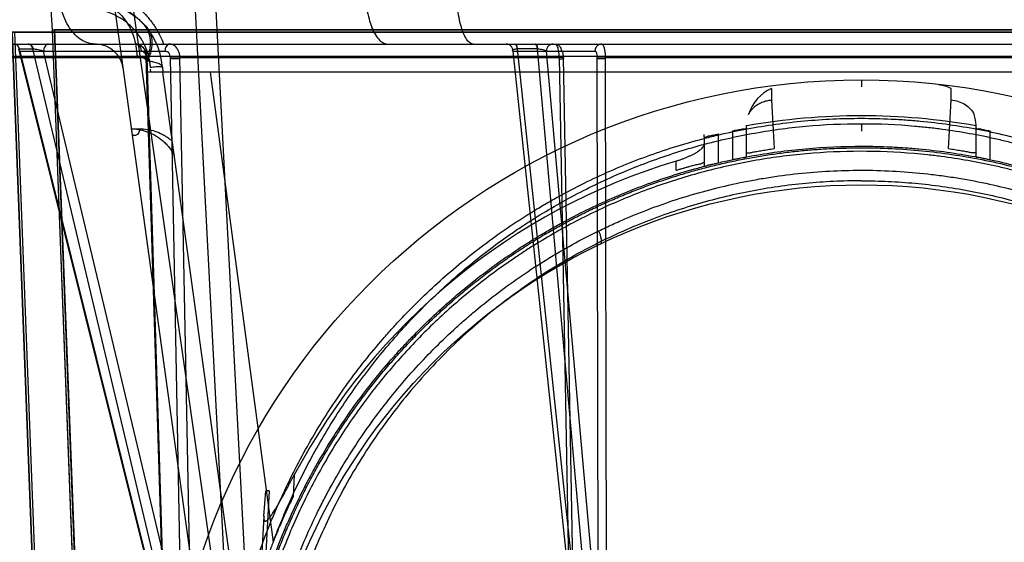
# Model space of a CAD drawing. Header units: millimetres. Extents: x 0 to 297, y 0 to 210.
# Tile 241 of 256: x 58.109 to 58.599, y 159.728 to 159.988. Entities that reach past the tile are written whole.
import ezdxf

# ---------------------------------------------------------------- set-up
doc = ezdxf.new("R2010")
doc.units = ezdxf.units.MM
doc.header["$LTSCALE"] = 16.335
doc.layers.get('0').update_dxf_attribs({"linetype": 'CONTINUOUS'})
for name, color, linetype in [('AXES_REF', 7, 'CONTINUOUS'), ('INTFCLR_1', 7, 'CONTINUOUS'), ('INTFCLR_144815', 7, 'CONTINUOUS'), ('INTFCLR_72935', 7, 'CONTINUOUS')]:
    doc.layers.add(name, color=color, linetype=linetype)

msp = doc.modelspace()

# ---------------------------------------------------------------- linework, layer by layer
at = {"color": 7, "linetype": 'Continuous'}
for radius in [6.78708, 6.7865, 6.74304]:
    msp.add_circle((57.46373, 154.71146), radius, dxfattribs=at)
msp.add_arc((57.46373, 154.71146), 6.72, 278.277129, 261.722871, dxfattribs=at)
at = {"layer": 'AXES_REF', "color": 9, "linetype": 'Continuous'}
msp.add_circle((57.46373, 154.71146), 6.19116, dxfattribs=at)
at = {"layer": 'INTFCLR_1', "color": 6, "linetype": 'Continuous'}
for p, q in [((58.12648, 159.98249), (58.12525, 159.9824)), ((58.12525, 159.98241), (58.13512, 159.72396)), ((58.12648, 159.98248), (58.13636, 159.72401)), ((58.12648, 159.98248), (58.92937, 159.98248)), ((58.14184, 159.03045), (58.10551, 159.98135)), ((58.10551, 159.98135), (58.95034, 159.98135)), ((58.14307, 159.03048), (58.10674, 159.98142))]:
    msp.add_line(p, q, dxfattribs=at)
at = {"layer": 'INTFCLR_1', "color": 9, "linetype": 'Continuous'}
msp.add_circle((58.52793, 159.60446), 0.301, dxfattribs=at)
at = {"layer": 'INTFCLR_1', "color": 6, "linetype": 'Continuous'}
msp.add_arc((58.52793, 160.01046), 0.40365, 172.3705, 183.9852, dxfattribs=at)
at = {"layer": 'INTFCLR_1', "color": 9, "linetype": 'Continuous'}
for points, knots in [([(58.3973, 159.88257), (58.39956, 159.88367), (58.40412, 159.88582), (58.41336, 159.8899), (58.42989, 159.89645), (58.44943, 159.90251), (58.46694, 159.9065), (58.47586, 159.90816), (58.48101, 159.90902), (58.49392, 159.91099), (58.51601, 159.91304), (58.54212, 159.91271), (58.559, 159.91117), (58.56679, 159.91019), (58.57198, 159.90947), (58.58603, 159.90724), (58.60856, 159.90215), (58.63038, 159.89479), (58.64328, 159.88951), (58.64792, 159.8875), (58.65479, 159.88443), (58.66924, 159.87742), (58.69042, 159.86514), (58.71014, 159.85099), (58.72217, 159.84099), (58.72757, 159.83623), (58.73112, 159.83301), (58.74064, 159.8241), (58.75527, 159.8087), (58.77277, 159.7865), (58.7856, 159.76673), (58.79365, 159.75224), (58.798, 159.74371), (58.8043, 159.73064), (58.81269, 159.71026), (58.8199, 159.68663), (58.82351, 159.67077), (58.82499, 159.66325), (58.82592, 159.65816), (58.82824, 159.64401), (58.83007, 159.62572), (58.83053, 159.60729), (58.8304, 159.59797), (58.83023, 159.5926), (58.82962, 159.57931), (58.82785, 159.56216), (58.82456, 159.54397), (58.82259, 159.53502), (58.82137, 159.52993), (58.81946, 159.52239), (58.81629, 159.5113), (58.80979, 159.4922), (58.80201, 159.47381), (58.79413, 159.45838), (58.78936, 159.4498), (58.78198, 159.43726), (58.76991, 159.41922), (58.75166, 159.39683), (58.73646, 159.3814), (58.72571, 159.3717), (58.71834, 159.36537), (58.705, 159.35472), (58.6847, 159.34079), (58.66739, 159.33126), (58.65845, 159.3269)], [0, 0, 0, 0, 0.007849, 0.015756, 0.031597, 0.063481, 0.079626, 0.08777, 0.091863, 0.095966, 0.128601, 0.161144, 0.1775, 0.181606, 0.185715, 0.19389, 0.226106, 0.257861, 0.265773, 0.269729, 0.273679, 0.289316, 0.319969, 0.350132, 0.365145, 0.368898, 0.372652, 0.380132, 0.4097, 0.43901, 0.468442, 0.483336, 0.490852, 0.498397, 0.528733, 0.55969, 0.575573, 0.5796, 0.583649, 0.591766, 0.624461, 0.641049, 0.649425, 0.653635, 0.657838, 0.691042, 0.707462, 0.715648, 0.719738, 0.723825, 0.739972, 0.755825, 0.786932, 0.802323, 0.810003, 0.817649, 0.847851, 0.877797, 0.907903, 0.915501, 0.923101, 0.938303, 0.968875, 1, 1, 1, 1]), ([(58.65845, 159.3269), (58.64937, 159.32248), (58.63066, 159.3145), (58.60627, 159.30693), (58.58999, 159.30323), (58.58233, 159.30175), (58.5772, 159.30083), (58.56307, 159.29858), (58.53971, 159.29642), (58.51624, 159.29672), (58.50192, 159.29785), (58.4967, 159.29837), (58.48891, 159.29925), (58.47227, 159.30167), (58.44718, 159.30737), (58.42653, 159.31435), (58.41472, 159.31912), (58.41005, 159.32108), (58.402, 159.32463), (58.38639, 159.33223), (58.36512, 159.34462), (58.34723, 159.35751), (58.33685, 159.36598), (58.33314, 159.36913), (58.32766, 159.37389), (58.31617, 159.38447), (58.29973, 159.40192), (58.28202, 159.42465), (58.271, 159.44191), (58.26502, 159.45246), (58.26265, 159.45676), (58.25862, 159.46439), (58.25105, 159.48004), (58.24365, 159.49867), (58.23755, 159.51801), (58.23227, 159.53813), (58.22752, 159.56408), (58.22573, 159.58653), (58.22543, 159.59983), (58.22537, 159.6052), (58.22546, 159.6145), (58.22634, 159.63285), (58.22858, 159.65101), (58.2312, 159.66503), (58.23224, 159.67006), (58.23387, 159.6775), (58.23662, 159.68846), (58.24094, 159.70272), (58.24748, 159.7211), (58.25427, 159.73666), (58.26082, 159.74954), (58.26535, 159.75796), (58.2737, 159.77227), (58.28695, 159.79177), (58.30493, 159.81362), (58.31992, 159.82873), (58.32965, 159.83745), (58.33328, 159.84059), (58.3388, 159.84526), (58.35111, 159.85504), (58.37126, 159.86882), (58.38844, 159.87826), (58.3973, 159.88257)], [0, 0, 0, 0, 0.031606, 0.063541, 0.079757, 0.083844, 0.087932, 0.096091, 0.128599, 0.161199, 0.16941, 0.173526, 0.177634, 0.193938, 0.226105, 0.258014, 0.262001, 0.265973, 0.273871, 0.289503, 0.320291, 0.350775, 0.358393, 0.362204, 0.366006, 0.381117, 0.411045, 0.440926, 0.47118, 0.475013, 0.478858, 0.486558, 0.501998, 0.53324, 0.549182, 0.565432, 0.598332, 0.631573, 0.635773, 0.63998, 0.648349, 0.664897, 0.697432, 0.705494, 0.709518, 0.713525, 0.729332, 0.744851, 0.760155, 0.790361, 0.797875, 0.805379, 0.820265, 0.849707, 0.879054, 0.908684, 0.916183, 0.91995, 0.923718, 0.938799, 0.96913, 1, 1, 1, 1]), ([(58.39803, 159.87599), (58.39872, 159.87633), (58.39861, 159.87935), (58.39791, 159.8812), (58.3973, 159.88257)], [0, 0, 0, 0, 0.339207, 1, 1, 1, 1])]:
    msp.add_open_spline(points, degree=3, knots=knots, dxfattribs=at)
at = {"layer": 'INTFCLR_144815', "color": 9, "linetype": 'Continuous'}
for p, q in [((58.08611, 160.5484), (58.21305, 159.66084)), ((58.20925, 159.61148), (58.14495, 160.07741)), ((57.94491, 159.97546), (59.09952, 159.97546)), ((58.10859, 159.97307), (58.18101, 159.68311)), ((58.10859, 159.97307), (58.11574, 159.97307)), ((58.10917, 159.972), (58.18105, 159.68419)), ((58.10917, 159.972), (58.18145, 159.972)), ((58.1847, 159.68311), (58.11574, 159.97307)), ((58.11574, 159.97307), (58.1158, 159.97307)), ((58.18951, 159.68419), (58.12107, 159.972)), ((58.35456, 159.972), (58.38501, 159.68419)), ((58.35456, 159.972), (58.39538, 159.972)), ((58.35663, 159.97307), (58.35671, 159.97307)), ((58.35671, 159.97307), (58.38739, 159.68311)), ((58.36681, 159.97307), (58.35671, 159.97307)), ((58.39257, 159.68311), (58.36673, 159.97307)), ((58.39688, 159.68419), (58.37124, 159.972)), ((58.05288, 159.96871), (58.17236, 159.96871)), ((58.07387, 159.96945), (58.98198, 159.96945)), ((58.18105, 159.68419), (58.17213, 159.96862)), ((58.17236, 159.96871), (58.18193, 159.66322)), ((58.18398, 159.96862), (58.18951, 159.68419)), ((58.19482, 159.66322), (58.18887, 159.96871)), ((58.18887, 159.96871), (58.37751, 159.96871)), ((58.37751, 159.96871), (58.38314, 159.66322)), ((58.38501, 159.68419), (58.37975, 159.96862)), ((58.39637, 159.96862), (58.39688, 159.68419)), ((58.40122, 159.66322), (58.40065, 159.96871)), ((58.40065, 159.96871), (58.62296, 159.96871)), ((58.17439, 159.96146), (58.17428, 159.96301)), ((58.1802, 159.96391), (58.18037, 159.96146)), ((58.20402, 159.96146), (58.23529, 159.7277)), ((58.52793, 159.95763), (58.52793, 159.95419)), ((58.22231, 159.65759), (58.18107, 159.95645)), ((58.48329, 159.95343), (58.48327, 159.94769)), ((58.48957, 159.95512), (58.48952, 159.95512)), ((58.56633, 159.95512), (58.56628, 159.95512)), ((58.57258, 159.94769), (58.57256, 159.95343)), ((58.16483, 159.93334), (58.16894, 159.93334)), ((58.4708, 159.9195), (58.4708, 159.93509)), ((58.52793, 159.93563), (58.52793, 159.93219)), ((58.58506, 159.9195), (58.58506, 159.93509)), ((58.16642, 159.92996), (58.1653, 159.92996)), ((58.4498, 159.92929), (58.4498, 159.91486)), ((58.4568, 159.91645), (58.4568, 159.93081)), ((58.4638, 159.93229), (58.4638, 159.918)), ((58.59206, 159.918), (58.59206, 159.93229)), ((58.4358, 159.91269), (58.4358, 159.9173)), ((58.2458, 159.76123), (58.24524, 159.75045)), ((58.22919, 159.71057), (58.23073, 159.74062))]:
    msp.add_line(p, q, dxfattribs=at)
at = {"layer": 'INTFCLR_144815', "color": 6, "linetype": 'Continuous'}
for p, q in [((58.19247, 160.0683), (58.21643, 159.61119)), ((58.22693, 159.61146), (58.20293, 160.0694)), ((58.17276, 159.96146), (58.17236, 159.96717)), ((58.8831, 159.96146), (58.17275, 159.96146)), ((58.18107, 159.95645), (58.18037, 159.96146)), ((58.18107, 159.95645), (58.18037, 159.96146)), ((58.4708, 159.93509), (58.47086, 159.93513)), ((58.47086, 159.93513), (58.47091, 159.93481)), ((58.58494, 159.93481), (58.585, 159.93513)), ((58.585, 159.93513), (58.58506, 159.93509)), ((58.4498, 159.92929), (58.4498, 159.93055)), ((58.23072, 159.74061), (58.23164, 159.75337)), ((58.23327, 159.75336), (58.23109, 159.7109)), ((58.23327, 159.75336), (58.23218, 159.75336))]:
    msp.add_line(p, q, dxfattribs=at)
at = {"layer": 'INTFCLR_144815', "color": 7, "linetype": 'Continuous'}
for p, q in [((58.17213, 159.96862), (58.17323, 159.96869)), ((58.18398, 159.96862), (58.18887, 159.96871)), ((58.37988, 159.96871), (58.37751, 159.96871)), ((58.39637, 159.96862), (58.40065, 159.96871)), ((58.16523, 159.93042), (58.16483, 159.93334))]:
    msp.add_line(p, q, dxfattribs=at)
at = {"layer": 'INTFCLR_144815', "color": 9, "linetype": 'Continuous'}
msp.add_circle((58.52793, 159.61146), 0.34617, dxfattribs=at)
for centre, radius, start, end in [((58.14529, 159.96146), 0.035, 4, 90), ((58.14682, 159.96146), 0.014, 7.857, 87.6501), ((63.60227, 160.20209), 5.12532, 182.84506, 183.1163), ((53.4153, 160.20407), 5.16366, 356.88483, 357.15406)]:
    msp.add_arc(centre, radius, start, end, dxfattribs=at)
at = {"layer": 'INTFCLR_144815', "color": 6, "linetype": 'Continuous'}
for centre, radius, start, end in [((58.14633, 159.94946), 0.02602, 87.656, 89.9977), ((58.14682, 159.96146), 0.014, 87.6501, 90), ((58.49184, 159.93424), 0.021, 114.0066, 162.8802), ((58.56399, 159.93421), 0.02104, 65.9691, 83.619), ((58.52793, 159.61146), 0.32834, 80, 100), ((58.56396, 159.93423), 0.02106, 2.4512, 17.1015), ((58.52793, 159.61146), 0.31941, 106.7642, 152.0393)]:
    msp.add_arc(centre, radius, start, end, dxfattribs=at)
at = {"layer": 'INTFCLR_144815', "color": 9, "linetype": 'Continuous'}
for points, knots in [([(58.14633, 159.97547), (58.14537, 159.97551), (58.14319, 159.97587), (58.13989, 159.97735), (58.13662, 159.97998), (58.13373, 159.98361), (58.1314, 159.98803), (58.12973, 159.99295), (58.1289, 159.99726), (58.12858, 160.00069), (58.12852, 160.00239), (58.12851, 160.00322)], [0, 0, 0, 0, 0.079538, 0.182374, 0.297829, 0.426572, 0.566343, 0.7124, 0.858816, 0.930373, 1, 1, 1, 1]), ([(58.28109, 160.00322), (58.2811, 160.00153), (58.28124, 159.9981), (58.28183, 159.99301), (58.28285, 159.98812), (58.28427, 159.98374), (58.28601, 159.98014), (58.28799, 159.97748), (58.29014, 159.97585), (58.2917, 159.97546), (58.2924, 159.97546)], [0, 0, 0, 0, 0.158524, 0.321373, 0.4802, 0.626154, 0.751966, 0.854103, 0.934344, 1, 1, 1, 1]), ([(58.33488, 159.97546), (58.33436, 159.97546), (58.33315, 159.97589), (58.33162, 159.97749), (58.33021, 159.98002), (58.32895, 159.98345), (58.32791, 159.98765), (58.32714, 159.99235), (58.32667, 159.99729), (58.32654, 160.00062), (58.32652, 160.00227)], [0, 0, 0, 0, 0.052738, 0.123447, 0.22088, 0.346169, 0.495419, 0.660375, 0.831639, 1, 1, 1, 1]), ([(58.15443, 160.00115), (58.15661, 160.00042), (58.15983, 159.99903), (58.16337, 159.99696), (58.16537, 159.99562), (58.16686, 159.99452), (58.16831, 159.99335), (58.17019, 159.99169), (58.17244, 159.98941), (58.1745, 159.98692), (58.17603, 159.98478), (58.17827, 159.98129), (58.17979, 159.97811), (58.18074, 159.97546)], [0, 0, 0, 0, 0.181299, 0.275129, 0.323142, 0.3717, 0.420784, 0.470221, 0.570269, 0.672644, 0.725012, 0.777789, 1, 1, 1, 1]), ([(58.17423, 159.96378), (58.17418, 159.96442), (58.17406, 159.96568), (58.17365, 159.96814), (58.1729, 159.97109), (58.17183, 159.97389), (58.17082, 159.97598), (58.16974, 159.97793), (58.16854, 159.97975), (58.16723, 159.98144), (58.16588, 159.983), (58.16412, 159.98477), (58.16188, 159.98664), (58.15956, 159.98824), (58.15643, 159.99002), (58.15242, 159.99167), (58.1475, 159.99284), (58.14421, 159.99308), (58.14258, 159.99309)], [0, 0, 0, 0, 0.04033, 0.080241, 0.157625, 0.232507, 0.26902, 0.304553, 0.373277, 0.40673, 0.439699, 0.503437, 0.564616, 0.623916, 0.681724, 0.791749, 0.896944, 1, 1, 1, 1]), ([(58.14529, 159.99646), (58.14662, 159.99646), (58.14939, 159.99615), (58.15349, 159.99468), (58.15741, 159.99216), (58.16091, 159.98865), (58.16377, 159.98435), (58.16585, 159.97954), (58.16712, 159.97451), (58.16745, 159.97111), (58.1675, 159.96945)], [0, 0, 0, 0, 0.103625, 0.215251, 0.335469, 0.463759, 0.598053, 0.734908, 0.870215, 1, 1, 1, 1]), ([(58.10917, 159.972), (58.10917, 159.97243), (58.10905, 159.97329), (58.10848, 159.97469), (58.10744, 159.97546), (58.10678, 159.97546)], [0, 0, 0, 0, 0.284197, 0.56811, 1, 1, 1, 1]), ([(58.11574, 159.97307), (58.11566, 159.9734), (58.11528, 159.9745), (58.11415, 159.97546), (58.11331, 159.97546)], [0, 0, 0, 0, 0.285068, 1, 1, 1, 1]), ([(58.11343, 159.97546), (58.11396, 159.97546), (58.11514, 159.97485), (58.11565, 159.97371), (58.1158, 159.97307)], [0, 0, 0, 0, 0.450245, 1, 1, 1, 1]), ([(58.1158, 159.97307), (58.11618, 159.97307), (58.11703, 159.973), (58.11836, 159.97277), (58.11974, 159.97244), (58.12064, 159.97215), (58.12107, 159.972)], [0, 0, 0, 0, 0.211063, 0.473065, 0.749116, 1, 1, 1, 1]), ([(58.12345, 159.97546), (58.12315, 159.97546), (58.12247, 159.97526), (58.12168, 159.97444), (58.12118, 159.97329), (58.12107, 159.97243), (58.12107, 159.972)], [0, 0, 0, 0, 0.197087, 0.439318, 0.719519, 1, 1, 1, 1]), ([(58.16716, 159.97546), (58.16782, 159.97546), (58.16924, 159.97441), (58.16955, 159.97285), (58.16955, 159.972)], [0, 0, 0, 0, 0.434497, 1, 1, 1, 1]), ([(58.17213, 159.96862), (58.17214, 159.96878), (58.17211, 159.9693), (58.17194, 159.97021), (58.17129, 159.97147), (58.1702, 159.97205), (58.16955, 159.972)], [0, 0, 0, 0, 0.102408, 0.33664, 0.583027, 1, 1, 1, 1]), ([(58.18383, 159.97546), (58.18318, 159.97546), (58.18175, 159.97441), (58.18145, 159.97285), (58.18145, 159.972)], [0, 0, 0, 0, 0.434497, 1, 1, 1, 1]), ([(58.18145, 159.972), (58.18209, 159.97205), (58.18318, 159.97147), (58.18388, 159.97007), (58.18401, 159.96914), (58.18398, 159.96862)], [0, 0, 0, 0, 0.41707, 0.663384, 1, 1, 1, 1]), ([(58.35456, 159.972), (58.35456, 159.97243), (58.35439, 159.97333), (58.35364, 159.97451), (58.35251, 159.97529), (58.35163, 159.97546), (58.35121, 159.97546)], [0, 0, 0, 0, 0.245187, 0.507267, 0.764763, 1, 1, 1, 1]), ([(58.35456, 159.972), (58.35445, 159.9721), (58.35423, 159.97244), (58.35479, 159.97288), (58.35557, 159.97302), (58.35624, 159.97307), (58.35663, 159.97307)], [0, 0, 0, 0, 0.158006, 0.31999, 0.603717, 1, 1, 1, 1]), ([(58.35557, 159.97546), (58.35588, 159.97546), (58.35646, 159.97447), (58.35656, 159.97366), (58.35663, 159.97307)], [0, 0, 0, 0, 0.342406, 1, 1, 1, 1]), ([(58.35574, 159.97546), (58.35604, 159.97546), (58.35656, 159.97444), (58.35665, 159.97366), (58.35671, 159.97307)], [0, 0, 0, 0, 0.33465, 1, 1, 1, 1]), ([(58.36673, 159.97307), (58.3667, 159.97339), (58.36658, 159.97409), (58.36639, 159.97492), (58.36595, 159.97546), (58.36576, 159.97546)], [0, 0, 0, 0, 0.355763, 0.780934, 1, 1, 1, 1]), ([(58.36592, 159.97546), (58.36621, 159.97546), (58.36667, 159.9744), (58.36676, 159.97366), (58.36681, 159.97307)], [0, 0, 0, 0, 0.326934, 1, 1, 1, 1]), ([(58.36681, 159.97307), (58.36726, 159.97307), (58.36816, 159.97302), (58.36965, 159.97274), (58.37077, 159.97244), (58.37124, 159.972)], [0, 0, 0, 0, 0.293341, 0.582147, 1, 1, 1, 1]), ([(58.37458, 159.97546), (58.37417, 159.97546), (58.37329, 159.97529), (58.37215, 159.97451), (58.37141, 159.97333), (58.37124, 159.97243), (58.37124, 159.972)], [0, 0, 0, 0, 0.235237, 0.492733, 0.754813, 1, 1, 1, 1]), ([(58.37535, 159.97546), (58.37599, 159.97546), (58.37712, 159.97511), (58.37836, 159.97381), (58.37869, 159.97266), (58.3787, 159.972)], [0, 0, 0, 0, 0.361168, 0.625122, 1, 1, 1, 1]), ([(58.37975, 159.96862), (58.37975, 159.96878), (58.37974, 159.9693), (58.37963, 159.97031), (58.37951, 159.97129), (58.37893, 159.97204), (58.3787, 159.972)], [0, 0, 0, 0, 0.129478, 0.420763, 0.808584, 1, 1, 1, 1]), ([(58.39872, 159.97546), (58.39809, 159.97546), (58.39696, 159.97511), (58.39572, 159.97381), (58.39538, 159.97266), (58.39538, 159.972)], [0, 0, 0, 0, 0.361168, 0.625122, 1, 1, 1, 1]), ([(58.39538, 159.972), (58.39587, 159.9721), (58.39636, 159.97026), (58.39639, 159.96932), (58.39637, 159.96862)], [0, 0, 0, 0, 0.419664, 1, 1, 1, 1]), ([(58.1802, 159.96391), (58.18018, 159.96427), (58.17958, 159.96511), (58.17798, 159.96589), (58.17611, 159.96646), (58.17414, 159.96688), (58.17299, 159.96707), (58.17237, 159.96717)], [0, 0, 0, 0, 0.123359, 0.315974, 0.603009, 0.786483, 1, 1, 1, 1]), ([(58.1802, 159.96391), (58.1802, 159.96396), (58.17999, 159.96405), (58.17932, 159.96414), (58.1782, 159.96416), (58.17639, 159.96407), (58.17511, 159.96395), (58.17423, 159.96378)], [0, 0, 0, 0, 0.024884, 0.089672, 0.368033, 0.55394, 1, 1, 1, 1]), ([(58.47177, 159.94042), (58.47205, 159.94102), (58.47281, 159.94228), (58.47434, 159.94399), (58.4763, 159.94547), (58.47852, 159.94661), (58.48087, 159.94736), (58.48247, 159.94762), (58.48327, 159.94769)], [0, 0, 0, 0, 0.140584, 0.307933, 0.481444, 0.657486, 0.831739, 1, 1, 1, 1]), ([(58.57258, 159.94769), (58.57383, 159.94758), (58.57627, 159.94708), (58.57959, 159.94554), (58.58231, 159.94331), (58.58361, 159.94142), (58.58409, 159.94042)], [0, 0, 0, 0, 0.264918, 0.521799, 0.767006, 1, 1, 1, 1]), ([(58.21305, 159.66084), (58.2145, 159.67056), (58.21824, 159.68978), (58.22498, 159.71327), (58.23074, 159.72929), (58.23432, 159.7383), (58.23992, 159.75156), (58.24932, 159.77083), (58.26395, 159.79523), (58.27781, 159.81437), (58.28836, 159.8271), (58.29463, 159.83418), (58.30422, 159.84455), (58.31941, 159.85927), (58.34133, 159.87707), (58.35893, 159.88893), (58.37112, 159.8962), (58.37938, 159.90087), (58.39409, 159.90855), (58.41585, 159.9181), (58.43618, 159.92489), (58.45002, 159.92864), (58.45937, 159.93095), (58.47581, 159.93441), (58.49945, 159.93768), (58.51848, 159.93855), (58.52793, 159.93855)], [0, 0, 0, 0, 0.064426, 0.128242, 0.160098, 0.176021, 0.191864, 0.254501, 0.316439, 0.378242, 0.409273, 0.424813, 0.440302, 0.501895, 0.563365, 0.625276, 0.640878, 0.656453, 0.687531, 0.749625, 0.812119, 0.827878, 0.843702, 0.875273, 0.938053, 1, 1, 1, 1]), ([(58.52793, 159.93855), (58.53286, 159.93855), (58.54022, 159.93837), (58.54999, 159.93779), (58.56438, 159.9366), (58.58573, 159.93357), (58.61356, 159.92696), (58.63609, 159.91938), (58.65144, 159.91303), (58.66012, 159.90908), (58.67292, 159.9029), (58.69149, 159.89262), (58.71485, 159.87682), (58.73305, 159.86201), (58.74509, 159.85082), (58.75178, 159.84417), (58.7616, 159.83399), (58.77547, 159.81794), (58.79208, 159.79496), (58.80303, 159.77666), (58.8097, 159.76401), (58.814, 159.75541), (58.82102, 159.74013), (58.82963, 159.71762), (58.83764, 159.68966), (58.84135, 159.67053), (58.8428, 159.66084)], [0, 0, 0, 0, 0.03239, 0.048245, 0.064148, 0.127132, 0.189417, 0.251554, 0.282743, 0.298396, 0.314048, 0.376005, 0.437399, 0.498787, 0.529659, 0.54517, 0.560677, 0.62241, 0.68413, 0.746399, 0.762126, 0.777913, 0.809431, 0.872401, 0.935743, 1, 1, 1, 1]), ([(58.16483, 159.93334), (58.16595, 159.93331), (58.16775, 159.93314), (58.17018, 159.93265), (58.1728, 159.93189), (58.17503, 159.93092), (58.17685, 159.9299), (58.17807, 159.92914), (58.17956, 159.92808), (58.18124, 159.92662), (58.18282, 159.92499), (58.18426, 159.92318), (58.18533, 159.92156), (58.18589, 159.92055), (58.18607, 159.92021)], [0, 0, 0, 0, 0.128923, 0.205901, 0.283749, 0.442015, 0.48262, 0.523765, 0.606886, 0.691436, 0.778181, 0.866755, 0.956751, 1, 1, 1, 1]), ([(58.16894, 159.93334), (58.16892, 159.93271), (58.16868, 159.93165), (58.1678, 159.93037), (58.16691, 159.92996), (58.16642, 159.92996)], [0, 0, 0, 0, 0.417025, 0.681746, 1, 1, 1, 1]), ([(58.16894, 159.93334), (58.1702, 159.93334), (58.17276, 159.93314), (58.17655, 159.93222), (58.1796, 159.93094), (58.18195, 159.92958), (58.18361, 159.92842), (58.18464, 159.92756), (58.18511, 159.92714)], [0, 0, 0, 0, 0.215068, 0.43304, 0.657044, 0.773439, 0.893114, 1, 1, 1, 1]), ([(58.23529, 159.7277), (58.23645, 159.73083), (58.24089, 159.74227), (58.24961, 159.76148), (58.26249, 159.78468), (58.27346, 159.80116), (58.28131, 159.81173), (58.28667, 159.81866), (58.29638, 159.83044), (58.31122, 159.84636), (58.33052, 159.86394), (58.34607, 159.87591), (58.35598, 159.88274), (58.35965, 159.88518), (58.3652, 159.88879), (58.3774, 159.89628), (58.39689, 159.9066), (58.42134, 159.91696), (58.44252, 159.92385), (58.45775, 159.92771), (58.46662, 159.92964), (58.48, 159.93225), (58.50041, 159.93505), (58.51871, 159.93588), (58.52793, 159.93588)], [0, 0, 0, 0, 0.026223, 0.096302, 0.165434, 0.234257, 0.251492, 0.268744, 0.303087, 0.37127, 0.43931, 0.507805, 0.525077, 0.533742, 0.542423, 0.577059, 0.646086, 0.715279, 0.785218, 0.820669, 0.838552, 0.85646, 0.927636, 1, 1, 1, 1]), ([(58.52793, 159.93588), (58.53682, 159.93588), (58.54801, 159.93539), (58.56141, 159.93405), (58.5705, 159.93294), (58.5818, 159.93116), (58.59299, 159.92888), (58.60185, 159.92676), (58.61494, 159.92332), (58.63411, 159.91712), (58.65869, 159.90673), (58.67825, 159.8964), (58.69143, 159.88832), (58.69881, 159.88347), (58.70965, 159.876), (58.72523, 159.86402), (58.74459, 159.84641), (58.75796, 159.83206), (58.7664, 159.82204), (58.77191, 159.81521), (58.78118, 159.80298), (58.79336, 159.78469), (58.80623, 159.76151), (58.81495, 159.74229), (58.8194, 159.73085), (58.82057, 159.7277)], [0, 0, 0, 0, 0.0698, 0.087735, 0.10573, 0.141645, 0.177456, 0.195346, 0.213191, 0.283663, 0.353204, 0.422411, 0.457078, 0.474442, 0.491743, 0.560367, 0.628555, 0.696912, 0.714103, 0.731351, 0.765807, 0.834557, 0.903623, 0.97364, 1, 1, 1, 1]), ([(58.16642, 159.92996), (58.16632, 159.92996), (58.16587, 159.93001), (58.16546, 159.93029), (58.16522, 159.93054)], [0, 0, 0, 0, 0.222021, 1, 1, 1, 1]), ([(58.21982, 159.65884), (58.22124, 159.66814), (58.22489, 159.68654), (58.23148, 159.70902), (58.23711, 159.72435), (58.24061, 159.73298), (58.24609, 159.74567), (58.2553, 159.76413), (58.26961, 159.78748), (58.28316, 159.80579), (58.29347, 159.81797), (58.29961, 159.82475), (58.309, 159.83468), (58.32388, 159.84878), (58.34533, 159.86582), (58.36253, 159.87717), (58.37446, 159.88412), (58.38254, 159.8886), (58.39694, 159.89595), (58.41825, 159.9051), (58.43813, 159.91159), (58.45167, 159.91519), (58.46083, 159.9174), (58.47693, 159.92071), (58.50019, 159.92386), (58.52364, 159.92489), (58.54008, 159.9245), (58.54952, 159.92395), (58.56361, 159.9228), (58.58449, 159.91991), (58.61173, 159.91358), (58.63378, 159.90632), (58.64881, 159.90023), (58.65731, 159.89646), (58.66983, 159.89055), (58.68799, 159.88071), (58.71085, 159.86558), (58.72866, 159.8514), (58.74045, 159.84068), (58.74701, 159.83431), (58.75661, 159.82458), (58.77017, 159.80922), (58.78641, 159.78722), (58.79714, 159.76969), (58.80367, 159.75758), (58.80787, 159.74935), (58.81473, 159.73473), (58.82315, 159.7132), (58.83099, 159.68643), (58.83462, 159.66811), (58.83603, 159.65884)], [0, 0, 0, 0, 0.031846, 0.063419, 0.079193, 0.087082, 0.094934, 0.126006, 0.156782, 0.187545, 0.203014, 0.210766, 0.218496, 0.249275, 0.280052, 0.311108, 0.318944, 0.32677, 0.342393, 0.373648, 0.405146, 0.413094, 0.421077, 0.43701, 0.468709, 0.500417, 0.516361, 0.524369, 0.532401, 0.564203, 0.595628, 0.626945, 0.642649, 0.650526, 0.658399, 0.689535, 0.72033, 0.751066, 0.766501, 0.774249, 0.781992, 0.812779, 0.843501, 0.874441, 0.882247, 0.89008, 0.905708, 0.936899, 0.968238, 1, 1, 1, 1]), ([(58.82742, 159.68664), (58.8257, 159.69357), (58.82315, 159.70256), (58.8195, 159.71351), (58.81655, 159.72176), (58.81102, 159.73584), (58.80195, 159.75527), (58.78929, 159.77744), (58.77731, 159.79493), (58.76819, 159.80663), (58.76277, 159.81317), (58.75446, 159.82277), (58.74128, 159.8365), (58.72223, 159.85336), (58.7069, 159.86482), (58.69623, 159.87195), (58.68896, 159.8766), (58.67598, 159.88434), (58.6567, 159.89423), (58.6325, 159.90418), (58.61363, 159.9101), (58.60075, 159.91339), (58.59201, 159.91542), (58.58099, 159.91761), (58.56986, 159.91931), (58.56091, 159.92038), (58.54753, 159.92167), (58.52742, 159.92252), (58.50065, 159.9213), (58.48072, 159.91865), (58.46754, 159.91616), (58.4588, 159.9143), (58.44381, 159.91061), (58.42296, 159.90403), (58.39888, 159.89411), (58.37968, 159.88423), (58.36765, 159.87705), (58.36219, 159.87359), (58.35857, 159.87125), (58.34883, 159.86472), (58.33353, 159.85328), (58.31452, 159.83646), (58.29991, 159.82122), (58.29035, 159.80994), (58.28506, 159.8033), (58.27735, 159.79319), (58.26656, 159.77744), (58.25389, 159.75524), (58.24482, 159.7358), (58.23928, 159.72171), (58.23634, 159.71346), (58.2327, 159.70253), (58.23015, 159.69356), (58.22843, 159.68664)], [0, 0, 0, 0, 0.026093, 0.034146, 0.042179, 0.05809, 0.089433, 0.12041, 0.151311, 0.166824, 0.174596, 0.182348, 0.213215, 0.244081, 0.275218, 0.28308, 0.290975, 0.30675, 0.338294, 0.37005, 0.402286, 0.410455, 0.418648, 0.435055, 0.451517, 0.459767, 0.467991, 0.500666, 0.533194, 0.565823, 0.574028, 0.582219, 0.598451, 0.630441, 0.662038, 0.693498, 0.709258, 0.713205, 0.717144, 0.724993, 0.756071, 0.786868, 0.817657, 0.833137, 0.840907, 0.848664, 0.879597, 0.910603, 0.941973, 0.957897, 0.965925, 0.973955, 1, 1, 1, 1])]:
    msp.add_open_spline(points, degree=3, knots=knots, dxfattribs=at)
at = {"layer": 'INTFCLR_144815', "color": 7, "linetype": 'Continuous'}
for points, knots in [([(58.14529, 159.99646), (58.14752, 159.99646), (58.15091, 159.99614), (58.15476, 159.99519), (58.15696, 159.99448), (58.15918, 159.99363), (58.16193, 159.99233), (58.16513, 159.99038), (58.16775, 159.98838), (58.17022, 159.98607), (58.17173, 159.98462), (58.17258, 159.98358)], [0, 0, 0, 0, 0.215195, 0.325427, 0.381642, 0.43842, 0.554078, 0.673851, 0.7997, 0.870617, 1, 1, 1, 1]), ([(58.17237, 159.96717), (58.17305, 159.96883), (58.17409, 159.97215), (58.17448, 159.97713), (58.17356, 159.98161), (58.17203, 159.98409), (58.17112, 159.98508)], [0, 0, 0, 0, 0.285326, 0.548945, 0.785522, 1, 1, 1, 1]), ([(58.17258, 159.98358), (58.17296, 159.9831), (58.17365, 159.98205), (58.1744, 159.98027), (58.17486, 159.9783), (58.17501, 159.97616), (58.17485, 159.97391), (58.1744, 159.97157), (58.17366, 159.9692), (58.17301, 159.96764), (58.17265, 159.96686)], [0, 0, 0, 0, 0.104551, 0.213218, 0.327544, 0.448609, 0.576921, 0.712228, 0.853716, 1, 1, 1, 1]), ([(58.17236, 159.96871), (58.17234, 159.96931), (58.1722, 159.97049), (58.17165, 159.97214), (58.17081, 159.97355), (58.16975, 159.97462), (58.16851, 159.9753), (58.16761, 159.97546), (58.16716, 159.97546)], [0, 0, 0, 0, 0.191878, 0.37819, 0.5545, 0.712228, 0.85837, 1, 1, 1, 1]), ([(58.16716, 159.97546), (58.16818, 159.97546), (58.1696, 159.97483), (58.17081, 159.97351), (58.17146, 159.97248), (58.17219, 159.9707), (58.17245, 159.96914), (58.1724, 159.96804)], [0, 0, 0, 0, 0.304549, 0.419312, 0.54001, 0.667246, 1, 1, 1, 1]), ([(58.18891, 159.96804), (58.18892, 159.96837), (58.18886, 159.96926), (58.18868, 159.97058), (58.1882, 159.9721), (58.18752, 159.97335), (58.18621, 159.97483), (58.18482, 159.97546), (58.18383, 159.97546)], [0, 0, 0, 0, 0.101788, 0.271268, 0.401066, 0.584947, 0.699275, 1, 1, 1, 1]), ([(58.37535, 159.97546), (58.37577, 159.97546), (58.37669, 159.97434), (58.37705, 159.97287), (58.37745, 159.97062), (58.37755, 159.96913), (58.37753, 159.96804)], [0, 0, 0, 0, 0.156821, 0.444728, 0.592012, 1, 1, 1, 1]), ([(58.40067, 159.96804), (58.40067, 159.96837), (58.40065, 159.96926), (58.40059, 159.97055), (58.40042, 159.97205), (58.4001, 159.9735), (58.3997, 159.97477), (58.39902, 159.97546), (58.39872, 159.97546)], [0, 0, 0, 0, 0.125792, 0.333279, 0.48729, 0.690399, 0.888306, 1, 1, 1, 1]), ([(58.17265, 159.96686), (58.17249, 159.96707), (58.17203, 159.96755), (58.1712, 159.9683), (58.17005, 159.96895), (58.16878, 159.96936), (58.16792, 159.96944), (58.1675, 159.96945)], [0, 0, 0, 0, 0.131927, 0.330951, 0.566352, 0.787534, 1, 1, 1, 1]), ([(58.17237, 159.96717), (58.172, 159.96759), (58.17112, 159.96839), (58.16946, 159.96923), (58.16817, 159.96944), (58.1675, 159.96944)], [0, 0, 0, 0, 0.305277, 0.639108, 1, 1, 1, 1]), ([(58.1724, 159.96804), (58.1727, 159.96804), (58.17365, 159.96805), (58.1729, 159.96823), (58.17248, 159.96816), (58.17232, 159.9686), (58.17213, 159.96862)], [0, 0, 0, 0, 0.403505, 0.568695, 0.730839, 1, 1, 1, 1]), ([(58.18891, 159.96804), (58.18833, 159.96804), (58.18729, 159.9681), (58.18607, 159.96811), (58.18528, 159.96823), (58.1848, 159.96814), (58.18433, 159.96829), (58.18414, 159.9686), (58.18398, 159.96862)], [0, 0, 0, 0, 0.341174, 0.62177, 0.722979, 0.815869, 0.907021, 1, 1, 1, 1]), ([(58.37753, 159.96804), (58.37772, 159.96804), (58.37823, 159.96804), (58.3789, 159.96808), (58.37959, 159.9681), (58.37977, 159.96817), (58.37993, 159.9682), (58.37988, 159.96816), (58.37989, 159.96838), (58.37983, 159.96844), (58.3798, 159.96861), (58.37975, 159.96862)], [0, 0, 0, 0, 0.201533, 0.524021, 0.749775, 0.812039, 0.835416, 0.837545, 0.875113, 0.949571, 1, 1, 1, 1]), ([(58.40067, 159.96804), (58.40001, 159.96804), (58.39908, 159.96808), (58.39793, 159.96812), (58.39734, 159.96818), (58.39695, 159.96821), (58.39666, 159.96815), (58.39649, 159.96838), (58.39645, 159.9686), (58.39637, 159.96862)], [0, 0, 0, 0, 0.436268, 0.615261, 0.767889, 0.829698, 0.880887, 0.943454, 1, 1, 1, 1])]:
    msp.add_open_spline(points, degree=3, knots=knots, dxfattribs=at)
at = {"layer": 'INTFCLR_144815', "color": 6, "linetype": 'Continuous'}
for points, knots in [([(58.4638, 159.93229), (58.46441, 159.93241), (58.46556, 159.93266), (58.4673, 159.93292), (58.46875, 159.93348), (58.4708, 159.93304), (58.4708, 159.93373)], [0, 0, 0, 0, 0.260795, 0.50301, 0.70969, 1, 1, 1, 1]), ([(58.58506, 159.93373), (58.58506, 159.93324), (58.58663, 159.93355), (58.58781, 159.93307), (58.58976, 159.93277), (58.59116, 159.93247), (58.59206, 159.93229)], [0, 0, 0, 0, 0.20499, 0.388468, 0.614603, 1, 1, 1, 1]), ([(58.4498, 159.92929), (58.4498, 159.92881), (58.45137, 159.92978), (58.45253, 159.92979), (58.45449, 159.93032), (58.45589, 159.9306), (58.4568, 159.93081)], [0, 0, 0, 0, 0.200722, 0.383849, 0.611086, 1, 1, 1, 1]), ([(58.22147, 159.66363), (58.2219, 159.66614), (58.2228, 159.67116), (58.22435, 159.67868), (58.2261, 159.68621), (58.22804, 159.69375), (58.23019, 159.70128), (58.23254, 159.70882), (58.2351, 159.71635), (58.23787, 159.72386), (58.24085, 159.73136), (58.24406, 159.73884), (58.24748, 159.74628), (58.25112, 159.75368), (58.25498, 159.76104), (58.25906, 159.76833), (58.26336, 159.77555), (58.26787, 159.78269), (58.2726, 159.78974), (58.27753, 159.79667), (58.28267, 159.80349), (58.288, 159.81018), (58.29352, 159.81673), (58.29922, 159.82313), (58.30509, 159.82937), (58.31113, 159.83543), (58.31731, 159.84131), (58.32364, 159.84701), (58.3301, 159.85252), (58.33668, 159.85782), (58.34338, 159.86293), (58.35017, 159.86783), (58.35707, 159.87252), (58.36405, 159.877), (58.37111, 159.88126), (58.37824, 159.88532), (58.38543, 159.88917), (58.39268, 159.89281), (58.39998, 159.89623), (58.40732, 159.89945), (58.41471, 159.90246), (58.42213, 159.90527), (58.42958, 159.90787), (58.43706, 159.91027), (58.44456, 159.91247), (58.45208, 159.91447), (58.45962, 159.91627), (58.46718, 159.91788), (58.47474, 159.9193), (58.48232, 159.92052), (58.48991, 159.92156), (58.49751, 159.9224), (58.50511, 159.92306), (58.51271, 159.92353), (58.52032, 159.92381), (58.52539, 159.92387), (58.52793, 159.92387)], [0, 0, 0, 0, 0.017468, 0.035038, 0.052719, 0.070517, 0.08844, 0.106492, 0.124679, 0.143004, 0.16147, 0.180073, 0.198814, 0.217688, 0.236689, 0.25581, 0.275039, 0.294366, 0.313778, 0.33326, 0.352797, 0.372373, 0.391972, 0.411578, 0.431174, 0.450746, 0.47028, 0.489762, 0.509181, 0.528525, 0.547787, 0.566959, 0.586035, 0.605009, 0.62388, 0.642645, 0.661302, 0.679854, 0.6983, 0.716643, 0.734886, 0.753032, 0.771085, 0.78905, 0.806933, 0.824738, 0.842473, 0.860143, 0.877754, 0.895315, 0.912831, 0.930309, 0.947758, 0.965185, 0.982596, 1, 1, 1, 1]), ([(58.4358, 159.9173), (58.43631, 159.91746), (58.43733, 159.91778), (58.43884, 159.91831), (58.44032, 159.91888), (58.44176, 159.91948), (58.44314, 159.92011), (58.44443, 159.92076), (58.44562, 159.92143), (58.44668, 159.9221), (58.44785, 159.92295), (58.44906, 159.92403), (58.4498, 159.92523), (58.4498, 159.92587)], [0, 0, 0, 0, 0.09453, 0.189211, 0.283698, 0.376265, 0.466046, 0.55182, 0.632452, 0.707035, 0.774673, 0.886999, 1, 1, 1, 1]), ([(58.4708, 159.921), (58.4708, 159.92146), (58.47247, 159.9212), (58.47384, 159.92179), (58.47564, 159.92203), (58.47721, 159.92232), (58.47856, 159.92255), (58.47998, 159.92278), (58.48146, 159.92301), (58.48298, 159.92324), (58.48401, 159.92339), (58.48453, 159.92346)], [0, 0, 0, 0, 0.099657, 0.218186, 0.375874, 0.467045, 0.565104, 0.668813, 0.776821, 0.887679, 1, 1, 1, 1]), ([(58.52793, 159.92387), (58.53296, 159.92387), (58.54301, 159.92363), (58.55806, 159.92252), (58.57304, 159.92069), (58.58795, 159.91812), (58.60279, 159.91481), (58.61756, 159.91074), (58.63222, 159.90591), (58.64677, 159.90029), (58.66071, 159.89408), (58.67346, 159.88765), (58.68454, 159.88143), (58.69404, 159.87561), (58.70225, 159.8702), (58.70937, 159.86519), (58.71559, 159.86057), (58.72103, 159.85633), (58.72581, 159.85244), (58.73001, 159.84889), (58.73372, 159.84565), (58.73698, 159.84271), (58.73986, 159.84005), (58.74242, 159.83762), (58.7447, 159.83541), (58.74675, 159.83338), (58.7486, 159.83152), (58.75035, 159.82973), (58.75215, 159.82787), (58.75415, 159.82576), (58.7564, 159.82334), (58.75891, 159.82057), (58.76168, 159.81744), (58.76452, 159.81414), (58.76739, 159.8107), (58.77032, 159.80709), (58.77351, 159.80304), (58.77701, 159.79843), (58.78087, 159.79312), (58.78512, 159.787), (58.78977, 159.77992), (58.79482, 159.77174), (58.80026, 159.76224), (58.80607, 159.75116), (58.81214, 159.73827), (58.81804, 159.72401), (58.82336, 159.70899), (58.82788, 159.69387), (58.83158, 159.67876), (58.83353, 159.66866), (58.83438, 159.66363)], [0, 0, 0, 0, 0.034525, 0.068983, 0.103544, 0.138054, 0.172825, 0.207878, 0.243141, 0.278766, 0.314817, 0.347905, 0.376712, 0.402049, 0.424334, 0.444162, 0.461828, 0.477507, 0.49152, 0.504082, 0.5153, 0.525284, 0.534218, 0.542234, 0.549485, 0.556052, 0.562034, 0.56746, 0.573242, 0.579838, 0.587384, 0.59589, 0.605507, 0.61605, 0.625793, 0.636284, 0.647979, 0.661132, 0.676024, 0.693038, 0.712274, 0.73416, 0.759004, 0.787395, 0.820036, 0.856728, 0.893263, 0.929365, 0.964988, 1, 1, 1, 1]), ([(58.57132, 159.92346), (58.57184, 159.92339), (58.57287, 159.92324), (58.5744, 159.92301), (58.57588, 159.92278), (58.5773, 159.92255), (58.57865, 159.92232), (58.57989, 159.92209), (58.58137, 159.92186), (58.58275, 159.92128), (58.58506, 159.92171), (58.58506, 159.921)], [0, 0, 0, 0, 0.112448, 0.223477, 0.331593, 0.435333, 0.53344, 0.624685, 0.708062, 0.84691, 1, 1, 1, 1]), ([(58.4638, 159.918), (58.46441, 159.91812), (58.46556, 159.91838), (58.4673, 159.91867), (58.46875, 159.91924), (58.4708, 159.91881), (58.4708, 159.9195)], [0, 0, 0, 0, 0.261033, 0.503362, 0.710009, 1, 1, 1, 1]), ([(58.58506, 159.9195), (58.58506, 159.91901), (58.58662, 159.91931), (58.58781, 159.91882), (58.58976, 159.91851), (58.59116, 159.91818), (58.59206, 159.918)], [0, 0, 0, 0, 0.204754, 0.388126, 0.614271, 1, 1, 1, 1]), ([(58.4358, 159.91269), (58.43633, 159.91285), (58.43739, 159.91317), (58.43897, 159.91364), (58.44049, 159.91407), (58.44195, 159.91448), (58.44333, 159.91485), (58.4446, 159.91519), (58.44574, 159.91547), (58.44707, 159.91585), (58.44809, 159.91582), (58.4498, 159.91682), (58.4498, 159.91637)], [0, 0, 0, 0, 0.11577, 0.229643, 0.339892, 0.444916, 0.543678, 0.634698, 0.717445, 0.790614, 0.906055, 1, 1, 1, 1]), ([(58.4498, 159.91486), (58.4498, 159.91438), (58.45136, 159.91536), (58.45252, 159.91538), (58.45449, 159.91594), (58.45589, 159.91624), (58.4568, 159.91645)], [0, 0, 0, 0, 0.200209, 0.383207, 0.610538, 1, 1, 1, 1]), ([(58.52793, 159.90747), (58.52332, 159.90747), (58.5141, 159.90725), (58.50027, 159.90627), (58.48645, 159.90463), (58.47262, 159.90231), (58.45882, 159.89931), (58.44504, 159.8956), (58.43129, 159.89118), (58.4176, 159.886), (58.40399, 159.88006), (58.39049, 159.87333), (58.37713, 159.86579), (58.36398, 159.85741), (58.35109, 159.84819), (58.33853, 159.83814), (58.32638, 159.82727), (58.31474, 159.81561), (58.3037, 159.80324), (58.29335, 159.79024), (58.28378, 159.77673), (58.27507, 159.76283), (58.26725, 159.7487), (58.26035, 159.73444), (58.25435, 159.72019), (58.24923, 159.70602), (58.24495, 159.692), (58.24144, 159.67816), (58.23866, 159.66451), (58.23656, 159.65105), (58.23509, 159.63774), (58.23424, 159.62457), (58.23405, 159.61582), (58.23405, 159.61146)], [0, 0, 0, 0, 0.029799, 0.059697, 0.089722, 0.119935, 0.150396, 0.181165, 0.212302, 0.243859, 0.275884, 0.308419, 0.341496, 0.375131, 0.409324, 0.444049, 0.479248, 0.51483, 0.550659, 0.586564, 0.622345, 0.657789, 0.692695, 0.726896, 0.760275, 0.792773, 0.824387, 0.855161, 0.885176, 0.91454, 0.943375, 0.971812, 1, 1, 1, 1]), ([(58.52793, 159.90747), (58.53239, 159.90747), (58.54133, 159.90727), (58.55472, 159.90635), (58.56811, 159.9048), (58.5815, 159.90263), (58.59487, 159.89982), (58.60823, 159.89635), (58.62155, 159.8922), (58.63482, 159.88737), (58.64803, 159.88181), (58.66114, 159.87552), (58.67413, 159.86848), (58.68694, 159.86065), (58.69953, 159.85205), (58.71185, 159.84265), (58.72381, 159.83247), (58.73534, 159.82153), (58.74636, 159.80989), (58.75677, 159.79761), (58.76649, 159.78479), (58.77545, 159.77153), (58.78358, 159.75796), (58.79087, 159.7442), (58.79729, 159.73038), (58.80287, 159.71659), (58.80763, 159.70289), (58.81163, 159.68935), (58.8149, 159.67598), (58.81749, 159.66279), (58.81946, 159.64976), (58.82083, 159.63689), (58.82163, 159.62414), (58.8218, 159.61568), (58.8218, 159.61146)], [0, 0, 0, 0, 0.028894, 0.057848, 0.086914, 0.11615, 0.145615, 0.175363, 0.205444, 0.235908, 0.266802, 0.298164, 0.330027, 0.362413, 0.395327, 0.428754, 0.462664, 0.496981, 0.531597, 0.566382, 0.601159, 0.63574, 0.66993, 0.703547, 0.736459, 0.76857, 0.799844, 0.830294, 0.859966, 0.888939, 0.917314, 0.945201, 0.972732, 1, 1, 1, 1]), ([(58.23073, 159.74062), (58.2307, 159.7402), (58.23068, 159.73948), (58.23085, 159.73792), (58.23235, 159.73845), (58.23313, 159.73949), (58.23412, 159.74071), (58.23514, 159.74225), (58.23607, 159.74373), (58.23697, 159.74522), (58.23778, 159.74659), (58.23868, 159.74816), (58.23967, 159.74993), (58.24076, 159.75189), (58.24193, 159.75403), (58.24318, 159.75633), (58.24448, 159.75875), (58.24535, 159.76039), (58.2458, 159.76123)], [0, 0, 0, 0, 0.042092, 0.08093, 0.117151, 0.160653, 0.216377, 0.270931, 0.344919, 0.390863, 0.443612, 0.503581, 0.570995, 0.64567, 0.726992, 0.81421, 0.905847, 1, 1, 1, 1]), ([(58.24524, 159.75045), (58.24477, 159.74948), (58.24381, 159.7475), (58.24238, 159.74447), (58.24095, 159.74135), (58.23954, 159.73817), (58.23818, 159.73501), (58.2369, 159.73192), (58.23572, 159.72899), (58.23467, 159.72632), (58.23377, 159.72395), (58.23301, 159.7219), (58.23237, 159.72013), (58.23182, 159.71859), (58.23136, 159.71726), (58.23086, 159.71584), (58.23042, 159.71446), (58.22984, 159.71291), (58.22977, 159.71198), (58.2288, 159.71051), (58.22919, 159.71057)], [0, 0, 0, 0, 0.075027, 0.153189, 0.233499, 0.314734, 0.395379, 0.473762, 0.548069, 0.615423, 0.67389, 0.724365, 0.767946, 0.805578, 0.838058, 0.865996, 0.910296, 0.942103, 0.972431, 1, 1, 1, 1])]:
    msp.add_open_spline(points, degree=3, knots=knots, dxfattribs=at)
at = {"layer": 'INTFCLR_72935', "color": 6, "linetype": 'Continuous'}
for p, q in [((58.12525, 159.9824), (58.12648, 159.98249)), ((58.12525, 159.9824), (58.13525, 159.72075)), ((58.13643, 159.72199), (58.12648, 159.98248)), ((58.92937, 159.98248), (58.12648, 159.98248)), ((58.10551, 159.98135), (58.14184, 159.03045)), ((58.95034, 159.98135), (58.10551, 159.98135)), ((58.14307, 159.03047), (58.10674, 159.98143))]:
    msp.add_line(p, q, dxfattribs=at)

doc.saveas('drawing.dxf')
